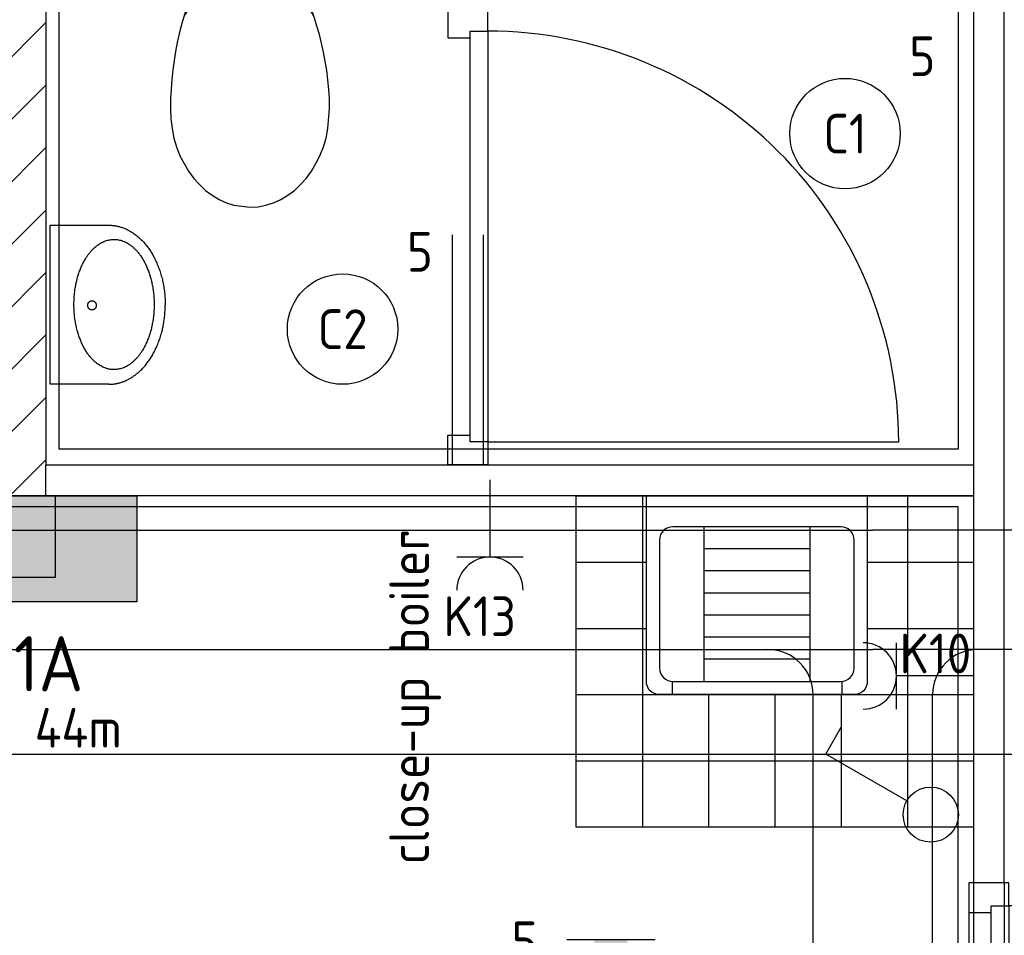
# Model space of a CAD drawing. Header units: millimetres. Extents: x -38031 to 110605, y -30229 to 92226.
# Tile 36 of 194: x 14526 to 16754, y 14640 to 16713. Entities that reach past the tile are written whole.
import ezdxf
from ezdxf.enums import TextEntityAlignment as Align

# ---------------------------------------------------------------- set-up
doc = ezdxf.new("R2010")
doc.units = ezdxf.units.MM
doc.header["$LTSCALE"] = 50
doc.set_wipeout_variables(frame=1)
doc.linetypes.add('STYLE_01', pattern=[0.41664, 0.20828, -0.20836])
for name, color, linetype in [('AL$1A---_ALGEMEEN', 8, 'Continuous'), ('AM$1A---_ARCERING', 8, 'Continuous'), ('BOUWKUNDIG', 8, 'Continuous'), ('EL6122--', 3, 'Continuous'), ('EL6131--_KG', 3, 'Continuous'), ('EL6212--', 3, 'Continuous'), ('EL6222--', 3, 'Continuous'), ('EL6311--', 3, 'Continuous'), ('lengte voedingskabels', 3, 'Continuous'), ('versterkte strook', 7, 'Continuous')]:
    doc.layers.add(name, color=color, linetype=linetype)
doc.styles.add('BURO-018', font='iso.shx', dxfattribs={"height": 90})
doc.styles.add('BURO-025', font='ISO.shx', dxfattribs={"height": 125})
doc.styles.get("Standard").update_dxf_attribs({"font": 'iso.shx'})

# ---------------------------------------------------------------- blocks, each defined once
blk = doc.blocks.new('111304')
at = {"color": 0, "linetype": 'Continuous'}
for p, q in [((-1.5, 4.5), (1.5, 4.5)), ((0, 1), (0, 4.5))]:
    blk.add_line(p, q, dxfattribs=at)
blk.add_arc((0, 6), 1.5, 180, 0, dxfattribs=at)
at = {"color": 0, "linetype": 'Continuous', "style": 'BURO-018'}
for tag, p in [('E_GKAST', (0, 11.5)), ('E_GROEP', (0, 8.5)), ('E_SGROEP', (4.5, 8.5))]:
    blk.add_attdef(tag, text='', height=1.8, dxfattribs=at).set_placement(p, align=Align.MIDDLE)
at = {"color": 0, "linetype": 'Continuous', "style": 'BURO-018', "flags": 1}
for tag, p in [('E_VERMCODE', (13, 8.5)), ('E_MATCODE', (0, 0))]:
    blk.add_attdef(tag, text='', height=1.8, dxfattribs=at).set_placement(p, align=Align.MIDDLE)
blk = doc.blocks.new('1115B3A')
at = {"color": 0, "linetype": 'Continuous'}
blk.add_circle((0, 0), 2.5, dxfattribs=at)
at = {"color": 0, "linetype": 'Continuous', "style": 'BURO-018'}
for tag, p in [('E_GKAST', (0, 8)), ('E_GROEP', (0, 5)), ('E_SGROEP', (4.5, 5)), ('E_ARMCODE', (0, 0)), ('E_SLET', (4.5, -1))]:
    blk.add_attdef(tag, text='', height=1.8, dxfattribs=at).set_placement(p, align=Align.MIDDLE)
blk = doc.blocks.new('1116A4H1200240')
at = {"layer": 'EL6122--'}
for p, q in [((-12, -2.4), (-12, 2.4)), ((-12, 2.4), (12, 2.4)), ((12, 2.4), (12, -2.4)), ((12, -2.4), (-12, -2.4))]:
    blk.add_line(p, q, dxfattribs=at)
at = {"color": 0, "linetype": 'Continuous', "style": 'BURO-018'}
for tag, p in [('E_GKAST', (0, 15)), ('E_GROEP', (0, 9)), ('E_SGROEP', (4.5, 9)), ('E_KAST', (0, 6))]:
    blk.add_attdef(tag, text='', height=1.8, dxfattribs=at).set_placement(p, align=Align.MIDDLE)
at = {"color": 0, "linetype": 'Continuous', "style": 'BURO-018', "flags": 1}
blk.add_attdef('E_MATCODE', text='', height=1.8, dxfattribs=at).set_placement((0, 0), align=Align.MIDDLE)
blk = doc.blocks.new('E-GK-GTC-10E3C')
at = {"color": 0, "linetype": 'Continuous'}
for p, q in [((-0.5, 135), (0.5, 135)), ((-0.5, -135), (0.5, -135))]:
    blk.add_line(p, q, dxfattribs=at)
blk = doc.blocks.new('E-GK-AH-10E676767')
at = {"color": 0, "linetype": 'Continuous'}
blk.add_line((-135, 103), (135, 103), dxfattribs=at)
for centre, start, end in [((-238, 103), 270, 0), ((238, 103), 180, 270)]:
    blk.add_arc(centre, 103, start, end, dxfattribs=at)
blk = doc.blocks.new('1115B6630')
at = {"color": 0}
for p, q in [((-6.3, 2), (-6.3, -2)), ((6.3, 2), (6.3, -2))]:
    blk.add_line(p, q, dxfattribs=at)
at = {"color": 0, "linetype": 'Continuous'}
blk.add_circle((0, 0), 2.5, dxfattribs=at)
at = {"color": 0}
for points in [[(-2.5, 0.75), (-6.3, 0.75), (-2.5, -0.75), (-6.3, -0.75)], [(2.5, 0.75), (6.3, 0.75), (2.5, -0.75), (6.3, -0.75)]]:
    blk.add_solid(points, dxfattribs=at)
at = {"color": 0, "linetype": 'Continuous', "style": 'BURO-018'}
for tag, p in [('E_GKAST', (0, 8)), ('E_GROEP', (0, 5)), ('E_SGROEP', (4.5, 5)), ('E_ARMCODE', (0, 0)), ('E_SLET', (4.5, -3))]:
    blk.add_attdef(tag, text='', height=1.8, dxfattribs=at).set_placement(p, align=Align.MIDDLE)
blk = doc.blocks.new('32x_hout-mk 806a-p')
at = {"color": 0}
for points in [[(-20.7, -67), (-20.7, 0), (-110.7, 0), (-110.7, -67)], [(-110.7, -967), (-20.7, -967), (-20.7, -1034), (-110.7, -1034)]]:
    blk.add_wipeout(points, dxfattribs=at).dxf.layer = 'AL$1A---_ALGEMEEN'
at = {"layer": 'AL$1A---_ALGEMEEN', "color": 0}
for points in [[(-20.7, -67), (-20.7, 0), (-110.7, 0), (-110.7, -67)], [(909, -959.2), (908.2, -936.4), (906.8, -913.6), (904.8, -890.8), (902.3, -868.2), (899.2, -845.5), (895.6, -823), (891.4, -800.6), (886.7, -778.2), (881.4, -756), (875.6, -734), (869.2, -712), (862.4, -690.3), (854.9, -668.7), (847, -647.3), (838.5, -626.1), (829.5, -605.1), (820, -584.4), (810, -563.9), (799.5, -543.6), (788.5, -523.6), (777, -503.9), (765, -484.5), (752.6, -465.3), (739.6, -446.5), (726.3, -428), (712.5, -409.8), (698.2, -392), (683.5, -374.5), (668.4, -357.5), (652.8, -340.7), (636.9, -324.4), (620.6, -308.5), (603.8, -292.9), (586.7, -277.8), (569.3, -263.1), (551.5, -248.8), (533.3, -235), (514.8, -221.6), (496, -208.7), (476.8, -196.3), (457.4, -184.3), (437.7, -172.8), (417.7, -161.8), (397.4, -151.3), (376.9, -141.3), (356.2, -131.8), (335.2, -122.8), (314, -114.3), (292.6, -106.4), (271, -98.9), (249.3, -92), (227.3, -85.7), (205.3, -79.9), (183.1, -74.6), (160.7, -69.9), (138.3, -65.7), (115.8, -62.1), (93.1, -59), (70.4, -56.5), (47.7, -54.5), (24.9, -53.1), (2.1, -52.3), (-20.7, -52), (-20.7, -982), (909.3, -982)], [(-110.7, -967), (-20.7, -967), (-20.7, -1034), (-110.7, -1034)]]:
    blk.add_lwpolyline(points, close=True, dxfattribs=at)
at = {"color": 0}
blk.add_wipeout([(-60.7, -52), (-20.7, -52), (-20.7, -982), (-60.7, -982)], dxfattribs=at).dxf.layer = 'AL$1A---_ALGEMEEN'
at = {"layer": 'AL$1A---_ALGEMEEN', "color": 0}
blk.add_lwpolyline([(-60.7, -52), (-20.7, -52), (-20.7, -982), (-60.7, -982)], close=True, dxfattribs=at)
blk = doc.blocks.new('Group-72')
at = {"layer": 'AL$1A---_ALGEMEEN', "color": 0}
for p, q in [((-600, 900), (-600, 0)), ((-450, 900), (-450, 0)), ((-300, 900), (-300, 0)), ((-150, 900), (-150, 0)), ((0, 750), (-750, 750)), ((0, 600), (-750, 600)), ((0, 450), (-750, 450)), ((0, 300), (-750, 300)), ((0, 150), (-750, 150))]:
    blk.add_line(p, q, dxfattribs=at)
blk.add_lwpolyline([(-750, 900), (0, 900), (0, 0), (-750, 0)], close=True, dxfattribs=at)
blk = doc.blocks.new('tegels 900z750')
at = {"layer": 'AL$1A---_ALGEMEEN', "color": 0}
blk.add_blockref('Group-72', (0, 0), dxfattribs=at)
blk = doc.blocks.new('toil. 10 top')
at = {"color": 0, "lineweight": 5}
blk.add_wipeout([(-202.38, 176.35), (202.64, 176.35), (202.64, 77.25), (-202.38, 77.25)], dxfattribs=at).dxf.layer = 'AL$1A---_ALGEMEEN'
at = {"color": 0}
blk.add_wipeout([(-126.41, -63.78), (-125.9, -59.46), (-125.39, -54.88), (-124.88, -50.82), (-124.12, -47.01), (-123.61, -42.94), (-123.1, -39.13), (-122.34, -35.57), (-121.58, -32.02), (-120.82, -28.71), (-120.05, -25.66), (-119.29, -22.87), (-118.27, -19.82), (-117.51, -17.28), (-116.5, -14.99), (-113.95, -10.42), (115.23, -9.66), (116.5, -11.69), (117.77, -13.97), (119.04, -16.52), (120.06, -19.31), (121.08, -22.36), (122.09, -25.41), (122.86, -28.71), (123.87, -32.02), (124.64, -36.08), (125.14, -39.64), (125.91, -43.45), (126.67, -47.52), (127.18, -51.33), (127.94, -55.39), (129.46, -63.27)], dxfattribs=at).dxf.layer = 'AL$1A---_ALGEMEEN'
at = {"layer": 'AL$1A---_ALGEMEEN', "color": 0, "lineweight": 5, "flags": 128}
blk.add_lwpolyline([(-202.38, 176.35), (202.64, 176.35), (202.64, 77.25), (-202.38, 77.25), (-202.38, 176.35)], dxfattribs=at)
at = {"layer": 'AL$1A---_ALGEMEEN', "color": 0, "flags": 128}
blk.add_lwpolyline([(-126.41, -63.78), (-125.9, -59.46), (-125.39, -54.88), (-124.88, -50.82), (-124.12, -47.01), (-123.61, -42.94), (-123.1, -39.13), (-122.34, -35.57), (-121.58, -32.02), (-120.82, -28.71), (-120.05, -25.66), (-119.29, -22.87), (-118.27, -19.82), (-117.51, -17.28), (-116.5, -14.99), (-113.95, -10.42), (115.23, -9.66), (116.5, -11.69), (117.77, -13.97), (119.04, -16.52), (120.06, -19.31), (121.08, -22.36), (122.09, -25.41), (122.86, -28.71), (123.87, -32.02), (124.64, -36.08), (125.14, -39.64), (125.91, -43.45), (126.67, -47.52), (127.18, -51.33), (127.94, -55.39), (129.46, -63.27)], dxfattribs=at)
at = {"color": 0, "lineweight": 5}
blk.add_wipeout([(-89.82, 75.21), (89.57, 75.21), (89.57, -4.57), (-89.82, -4.57)], dxfattribs=at).dxf.layer = 'AL$1A---_ALGEMEEN'
at = {"color": 0}
blk.add_wipeout([(-182.05, -326), (-181.8, -304.15), (-180.53, -282.55), (-178.5, -260.95), (-175.96, -239.61), (-172.4, -218.77), (-168.59, -198.19), (-164.01, -177.86), (-159.18, -158.29), (-153.59, -139.24), (-147.75, -120.94), (-141.65, -103.15), (-135.3, -86.65), (-128.69, -70.89), (-121.83, -55.65), (-114.97, -41.42), (-107.86, -28.46), (-106.59, -27.19), (-104.3, -25.92), (-101, -24.9), (-96.93, -24.14), (-92.1, -23.38), (-86.51, -22.87), (-80.16, -22.36), (-73.04, -22.11), (-65.68, -21.85), (-57.29, -21.6), (-48.65, -21.6), (-39.5, -21.6), (-29.85, -21.34), (-19.68, -21.34), (1.41, -21.34), (11.81, -21.34), (22.49, -21.34), (32.4, -21.34), (42.31, -21.09), (51.2, -21.09), (60.09, -20.84), (68.22, -20.84), (76.1, -20.84), (82.96, -21.09), (89.32, -21.34), (95.16, -21.6), (99.99, -22.11), (104.05, -22.87), (107.1, -23.63), (110.66, -25.66), (113.96, -32.52), (120.82, -45.99), (127.43, -60.98), (133.78, -76.74), (139.63, -93.25), (145.47, -110.27), (150.81, -128.31), (155.89, -147.11), (158.18, -156.77), (162.5, -176.33), (166.56, -196.41), (169.86, -216.99), (172.66, -238.34), (174.95, -259.93), (176.73, -281.79), (177.74, -303.64), (178.25, -326), (177.23, -348.87), (174.44, -370.981), (170.12, -392.571), (164.02, -412.651), (156.4, -432.471), (147.25, -450.511), (136.83, -467.791), (125.4, -483.801), (112.44, -498.031), (98.72, -510.981), (83.73, -522.161), (67.97, -531.821), (51.45, -539.191), (34.43, -544.781), (-1.9, -549.101), (-20.19, -548.081), (-38.23, -544.781), (-55.51, -539.191), (-72.03, -531.821), (-87.78, -522.161), (-102.52, -510.981), (-116.5, -498.031), (-129.2, -483.801), (-140.89, -467.791), (-151.31, -450.511), (-160.46, -432.471), (-168.08, -412.651), (-174.18, -392.571), (-178.5, -370.981)], dxfattribs=at).dxf.layer = 'AL$1A---_ALGEMEEN'
at = {"layer": 'AL$1A---_ALGEMEEN', "color": 0}
blk.add_line((460, 0), (-460, 0), dxfattribs=at)
at = {"layer": 'AL$1A---_ALGEMEEN', "color": 0, "lineweight": 5, "flags": 128}
blk.add_lwpolyline([(-89.82, 75.21), (89.57, 75.21), (89.57, -4.57), (-89.82, -4.57), (-89.82, 75.21)], dxfattribs=at)
at = {"layer": 'AL$1A---_ALGEMEEN', "color": 0, "flags": 128}
blk.add_lwpolyline([(-182.05, -326), (-181.8, -304.15), (-180.53, -282.55), (-178.5, -260.95), (-175.96, -239.61), (-172.4, -218.77), (-168.59, -198.19), (-164.01, -177.86), (-159.18, -158.29), (-153.59, -139.24), (-147.75, -120.94), (-141.65, -103.15), (-135.3, -86.65), (-128.69, -70.89), (-121.83, -55.65), (-114.97, -41.42), (-107.86, -28.46), (-106.59, -27.19), (-104.3, -25.92), (-101, -24.9), (-96.93, -24.14), (-92.1, -23.38), (-86.51, -22.87), (-80.16, -22.36), (-73.04, -22.11), (-65.68, -21.85), (-57.29, -21.6), (-48.65, -21.6), (-39.5, -21.6), (-29.85, -21.34), (-19.68, -21.34), (1.41, -21.34), (11.81, -21.34), (22.49, -21.34), (32.4, -21.34), (42.31, -21.09), (51.2, -21.09), (60.09, -20.84), (68.22, -20.84), (76.1, -20.84), (82.96, -21.09), (89.32, -21.34), (95.16, -21.6), (99.99, -22.11), (104.05, -22.87), (107.1, -23.63), (110.66, -25.66), (113.96, -32.52), (120.82, -45.99), (127.43, -60.98), (133.78, -76.74), (139.63, -93.25), (145.47, -110.27), (150.81, -128.31), (155.89, -147.11), (158.18, -156.77), (162.5, -176.33), (166.56, -196.41), (169.86, -216.99), (172.66, -238.34), (174.95, -259.93), (176.73, -281.79), (177.74, -303.64), (178.25, -326), (177.23, -348.87), (174.44, -370.981), (170.12, -392.571), (164.02, -412.651), (156.4, -432.471), (147.25, -450.511), (136.83, -467.791), (125.4, -483.801), (112.44, -498.031), (98.72, -510.981), (83.73, -522.161), (67.97, -531.821), (51.45, -539.191), (34.43, -544.781), (-1.9, -549.101), (-20.19, -548.081), (-38.23, -544.781), (-55.51, -539.191), (-72.03, -531.821), (-87.78, -522.161), (-102.52, -510.981), (-116.5, -498.031), (-129.2, -483.801), (-140.89, -467.791), (-151.31, -450.511), (-160.46, -432.471), (-168.08, -412.651), (-174.18, -392.571), (-178.5, -370.981), (-182.05, -326)], dxfattribs=at)
at = {"color": 0, "lineweight": 5}
for points in [[(-228.05, 208.36), (-228.05, 71.4), (-89.82, 71.4)], [(89.82, 71.4), (229.32, 71.4), (229.32, 208.87)]]:
    blk.add_wipeout(points, dxfattribs=at).dxf.layer = 'AL$1A---_ALGEMEEN'
at = {"color": 0}
blk.add_wipeout([(-145.72, -115.35), (-144.45, -112.56), (-142.92, -110.01), (-141.14, -107.73), (-139.11, -105.19), (-137.08, -103.41), (-134.79, -101.88), (-132.25, -100.36), (-129.71, -99.09), (-127.17, -98.33), (-124.37, -97.31), (-121.83, -96.8), (-119.04, -96.29), (-116.24, -96.04), (-113.45, -95.79), (-107.86, -95.54), (110.66, -95.54), (112.95, -95.79), (115.74, -95.79), (118.28, -96.04), (120.82, -96.04), (123.36, -96.55), (125.91, -97.06), (128.19, -97.82), (130.73, -98.83), (133.02, -99.85), (135.31, -101.12), (137.59, -102.9), (139.63, -104.68), (141.66, -107.22), (143.44, -109.51), (147, -115.35)], dxfattribs=at).dxf.layer = 'AL$1A---_ALGEMEEN'
at = {"layer": 'AL$1A---_ALGEMEEN', "color": 0, "lineweight": 5}
blk.add_line((-228.05, 208.36), (229.32, 208.36), dxfattribs=at)
at = {"layer": 'AL$1A---_ALGEMEEN', "color": 0}
blk.add_line((460, 70), (-460, 70), dxfattribs=at)
at = {"layer": 'AL$1A---_ALGEMEEN', "color": 0, "lineweight": 5, "flags": 128}
for points in [[(-228.05, 208.36), (-228.05, 71.4), (-89.82, 71.4)], [(89.82, 71.4), (229.32, 71.4), (229.32, 208.87)]]:
    blk.add_lwpolyline(points, dxfattribs=at)
at = {"layer": 'AL$1A---_ALGEMEEN', "color": 0, "flags": 128}
blk.add_lwpolyline([(-145.72, -115.35), (-144.45, -112.56), (-142.92, -110.01), (-141.14, -107.73), (-139.11, -105.19), (-137.08, -103.41), (-134.79, -101.88), (-132.25, -100.36), (-129.71, -99.09), (-127.17, -98.33), (-124.37, -97.31), (-121.83, -96.8), (-119.04, -96.29), (-116.24, -96.04), (-113.45, -95.79), (-107.86, -95.54), (110.66, -95.54), (112.95, -95.79), (115.74, -95.79), (118.28, -96.04), (120.82, -96.04), (123.36, -96.55), (125.91, -97.06), (128.19, -97.82), (130.73, -98.83), (133.02, -99.85), (135.31, -101.12), (137.59, -102.9), (139.63, -104.68), (141.66, -107.22), (143.44, -109.51), (147, -115.35)], dxfattribs=at)
blk = doc.blocks.new('fonteintje 360 x 240')
at = {"color": 0}
blk.add_wipeout([(0, -132.1), (180, -132.1), (180, -133.1), (180, -134.2), (179.9, -135.3), (179.9, -136.3), (179.9, -137.4), (179.8, -138.5), (179.7, -139.5), (179.6, -140.6), (179.5, -141.6), (179.4, -142.7), (179.3, -143.7), (179.2, -144.8), (179, -145.8), (178.8, -146.8), (178.7, -147.9), (178.5, -148.9), (178.3, -150), (178.1, -151), (177.9, -152), (177.6, -153), (177.4, -154.1), (177.2, -155.1), (176.9, -156.1), (176.6, -157.1), (176.3, -158.2), (176, -159.2), (175.7, -160.2), (175.4, -161.2), (175, -162.2), (174.7, -163.2), (174.3, -164.2), (174, -165.2), (173.6, -166.2), (173.2, -167.2), (172.8, -168.2), (172.4, -169.2), (171.9, -170.2), (171.5, -171.2), (171, -172.1), (170.6, -173.1), (170.1, -174.1), (169.6, -175.1), (169.1, -176.1), (168.6, -177), (168.1, -178), (167.5, -179), (167, -179.9), (166.4, -180.9), (165.9, -181.9), (165.3, -182.8), (164.7, -183.8), (164.1, -184.7), (163.5, -185.7), (162.8, -186.6), (162.2, -187.6), (161.5, -188.5), (160.9, -189.5), (160.2, -190.4), (159.5, -191.4), (158.8, -192.3), (158.1, -193.2), (157.4, -194.2), (156.6, -195.1), (155.9, -196), (155.1, -197), (154.4, -197.9), (153.6, -198.8), (152.8, -199.7), (152, -200.6), (151.2, -201.5), (150.4, -202.4), (149.6, -203.3), (148.8, -204.1), (147.9, -205), (147.1, -205.9), (146.2, -206.7), (145.4, -207.6), (144.5, -208.4), (143.6, -209.3), (142.7, -210.1), (141.8, -210.9), (140.9, -211.7), (140, -212.6), (139.1, -213.4), (138.2, -214.2), (137.2, -215), (136.3, -215.8), (135.3, -216.5), (134.4, -217.3), (133.4, -218.1), (132.4, -218.8), (131.4, -219.6), (130.4, -220.4), (129.4, -221.1), (128.4, -221.8), (127.4, -222.6), (126.3, -223.3), (125.3, -224), (124.2, -224.8), (123.2, -225.5), (122.1, -226.2), (121, -226.9), (119.9, -227.6), (118.8, -228.2), (117.7, -228.9), (116.6, -229.6), (115.5, -230.3), (114.4, -230.9), (113.2, -231.6), (112.1, -232.2), (110.9, -232.9), (109.8, -233.5), (108.6, -234.1), (107.4, -234.8), (106.2, -235.4), (105, -236), (103.8, -236.6), (102.6, -237.2), (101.4, -237.8), (100.2, -238.4), (98.9, -239), (97.7, -239.5), (96.4, -240.1), (95.2, -240.7), (93.9, -241.2), (92.6, -241.8), (91.3, -242.3), (90, -242.9), (88.7, -243.4), (87.4, -243.9), (86.1, -244.4), (84.8, -244.9), (83.4, -245.4), (82.1, -245.9), (80.8, -246.4), (79.5, -246.9), (78.1, -247.3), (76.8, -247.8), (75.5, -248.2), (74.1, -248.7), (72.8, -249.1), (71.4, -249.5), (70.1, -250), (68.7, -250.4), (67.4, -250.8), (66, -251.1), (64.6, -251.5), (63.3, -251.9), (61.9, -252.3), (60.5, -252.6), (59.1, -253), (57.8, -253.3), (56.4, -253.6), (55, -254), (53.6, -254.3), (52.2, -254.6), (50.8, -254.9), (49.4, -255.2), (48, -255.4), (46.6, -255.7), (45.2, -256), (43.8, -256.2), (42.4, -256.5), (41, -256.7), (39.5, -256.9), (38.1, -257.2), (36.7, -257.4), (35.3, -257.6), (33.8, -257.8), (32.4, -258), (31, -258.2), (29.5, -258.3), (28.1, -258.5), (26.6, -258.6), (25.2, -258.8), (23.7, -258.9), (22.3, -259.1), (20.8, -259.2), (19.3, -259.3), (17.9, -259.4), (16.4, -259.5), (14.9, -259.6), (13.4, -259.7), (12, -259.7), (10.5, -259.8), (9, -259.8), (7.5, -259.9), (6, -259.9), (4.5, -260), (3, -260), (1.5, -260), (0, -260)], dxfattribs=at).dxf.layer = 'AL$1A---_ALGEMEEN'
at = {"layer": 'AL$1A---_ALGEMEEN', "color": 0}
blk.add_open_spline([(180, -132.1), (180, -166.3), (131.8, -225.7), (48.2, -260), (0, -260)], degree=2, dxfattribs=at)
at = {"color": 0}
blk.add_wipeout([(180, -132.1), (180, 0), (-180, 0), (-180, -132.1)], dxfattribs=at).dxf.layer = 'AL$1A---_ALGEMEEN'
at = {"layer": 'AL$1A---_ALGEMEEN', "color": 0}
blk.add_lwpolyline([(180, -132.1), (180, 0), (-180, 0), (-180, -132.1)], dxfattribs=at)
at = {"color": 0}
blk.add_wipeout([(0, -132.1), (-180, -132.1), (-180, -133.1), (-180, -134.2), (-179.9, -135.3), (-179.9, -136.3), (-179.9, -137.4), (-179.8, -138.5), (-179.7, -139.5), (-179.6, -140.6), (-179.5, -141.6), (-179.4, -142.7), (-179.3, -143.7), (-179.2, -144.8), (-179, -145.8), (-178.8, -146.8), (-178.7, -147.9), (-178.5, -148.9), (-178.3, -150), (-178.1, -151), (-177.9, -152), (-177.6, -153), (-177.4, -154.1), (-177.2, -155.1), (-176.9, -156.1), (-176.6, -157.1), (-176.3, -158.2), (-176, -159.2), (-175.7, -160.2), (-175.4, -161.2), (-175, -162.2), (-174.7, -163.2), (-174.3, -164.2), (-174, -165.2), (-173.6, -166.2), (-173.2, -167.2), (-172.8, -168.2), (-172.4, -169.2), (-171.9, -170.2), (-171.5, -171.2), (-171, -172.1), (-170.6, -173.1), (-170.1, -174.1), (-169.6, -175.1), (-169.1, -176.1), (-168.6, -177), (-168.1, -178), (-167.5, -179), (-167, -179.9), (-166.4, -180.9), (-165.9, -181.9), (-165.3, -182.8), (-164.7, -183.8), (-164.1, -184.7), (-163.5, -185.7), (-162.8, -186.6), (-162.2, -187.6), (-161.5, -188.5), (-160.9, -189.5), (-160.2, -190.4), (-159.5, -191.4), (-158.8, -192.3), (-158.1, -193.2), (-157.4, -194.2), (-156.6, -195.1), (-155.9, -196), (-155.1, -197), (-154.4, -197.9), (-153.6, -198.8), (-152.8, -199.7), (-152, -200.6), (-151.2, -201.5), (-150.4, -202.4), (-149.6, -203.3), (-148.8, -204.1), (-147.9, -205), (-147.1, -205.9), (-146.2, -206.7), (-145.4, -207.6), (-144.5, -208.4), (-143.6, -209.3), (-142.7, -210.1), (-141.8, -210.9), (-140.9, -211.7), (-140, -212.6), (-139.1, -213.4), (-138.2, -214.2), (-137.2, -215), (-136.3, -215.8), (-135.3, -216.5), (-134.4, -217.3), (-133.4, -218.1), (-132.4, -218.8), (-131.4, -219.6), (-130.4, -220.4), (-129.4, -221.1), (-128.4, -221.8), (-127.4, -222.6), (-126.3, -223.3), (-125.3, -224), (-124.2, -224.8), (-123.2, -225.5), (-122.1, -226.2), (-121, -226.9), (-119.9, -227.6), (-118.8, -228.2), (-117.7, -228.9), (-116.6, -229.6), (-115.5, -230.3), (-114.4, -230.9), (-113.2, -231.6), (-112.1, -232.2), (-110.9, -232.9), (-109.8, -233.5), (-108.6, -234.1), (-107.4, -234.8), (-106.2, -235.4), (-105, -236), (-103.8, -236.6), (-102.6, -237.2), (-101.4, -237.8), (-100.2, -238.4), (-98.9, -239), (-97.7, -239.5), (-96.4, -240.1), (-95.2, -240.7), (-93.9, -241.2), (-92.6, -241.8), (-91.3, -242.3), (-90, -242.9), (-88.7, -243.4), (-87.4, -243.9), (-86.1, -244.4), (-84.8, -244.9), (-83.4, -245.4), (-82.1, -245.9), (-80.8, -246.4), (-79.5, -246.9), (-78.1, -247.3), (-76.8, -247.8), (-75.5, -248.2), (-74.1, -248.7), (-72.8, -249.1), (-71.4, -249.5), (-70.1, -250), (-68.7, -250.4), (-67.4, -250.8), (-66, -251.1), (-64.6, -251.5), (-63.3, -251.9), (-61.9, -252.3), (-60.5, -252.6), (-59.1, -253), (-57.8, -253.3), (-56.4, -253.6), (-55, -254), (-53.6, -254.3), (-52.2, -254.6), (-50.8, -254.9), (-49.4, -255.2), (-48, -255.4), (-46.6, -255.7), (-45.2, -256), (-43.8, -256.2), (-42.4, -256.5), (-41, -256.7), (-39.5, -256.9), (-38.1, -257.2), (-36.7, -257.4), (-35.3, -257.6), (-33.8, -257.8), (-32.4, -258), (-31, -258.2), (-29.5, -258.3), (-28.1, -258.5), (-26.6, -258.6), (-25.2, -258.8), (-23.7, -258.9), (-22.3, -259.1), (-20.8, -259.2), (-19.3, -259.3), (-17.9, -259.4), (-16.4, -259.5), (-14.9, -259.6), (-13.4, -259.7), (-12, -259.7), (-10.5, -259.8), (-9, -259.8), (-7.5, -259.9), (-6, -259.9), (-4.5, -260), (-3, -260), (-1.5, -260), (0, -260)], dxfattribs=at).dxf.layer = 'AL$1A---_ALGEMEEN'
at = {"layer": 'AL$1A---_ALGEMEEN', "color": 0}
blk.add_open_spline([(-180, -132.1), (-180, -166.3), (-131.8, -225.7), (-48.2, -260), (0, -260)], degree=2, dxfattribs=at)
at = {"color": 0}
blk.add_wipeout([(-0.6, -234.9), (-15.1, -234.4), (-29.3, -233.1), (-43.4, -231), (-57, -228), (-70, -224.2), (-82.4, -219.6), (-94, -214.3), (-104.8, -208.3), (-114.5, -201.7), (-123.1, -194.6), (-130.5, -186.9), (-136.7, -178.9), (-141.5, -170.5), (-145.1, -161.9), (-147.2, -153.1), (-147.9, -144.2), (-147.2, -135.3), (-145.1, -126.5), (-141.5, -117.8), (-136.7, -109.5), (-130.5, -101.4), (-123.1, -93.8), (-114.5, -86.6), (-104.8, -80), (-94, -74), (-82.4, -68.7), (-70, -64.2), (-57, -60.4), (-43.4, -57.4), (-29.3, -55.2), (-15.1, -53.9), (-0.6, -53.5), (13.8, -53.9), (28.1, -55.2), (42.1, -57.4), (55.7, -60.4), (68.8, -64.2), (81.2, -68.7), (92.8, -74), (103.5, -80), (113.2, -86.6), (121.8, -93.8), (129.3, -101.4), (135.4, -109.5), (140.3, -117.8), (143.8, -126.5), (146, -135.3), (146.7, -144.2), (146, -153.1), (143.8, -161.9), (140.3, -170.5), (135.4, -178.9), (129.3, -186.9), (121.8, -194.6), (113.2, -201.7), (103.5, -208.3), (92.8, -214.3), (81.2, -219.6), (68.8, -224.2), (55.7, -228), (42.1, -231), (28.1, -233.1), (13.8, -234.4)], dxfattribs=at).dxf.layer = 'AL$1A---_ALGEMEEN'
at = {"layer": 'AL$1A---_ALGEMEEN', "color": 0}
blk.add_open_spline([(-74.3, -65.6), (-40.1, -53.5), (38.8, -53.5), (107.2, -77.8), (146.7, -119.9), (146.7, -168.5), (107.2, -210.6), (38.8, -234.9), (-40.1, -234.9), (-108.4, -210.6), (-147.9, -168.5), (-147.9, -119.9), (-108.4, -77.8), (-74.3, -65.6)], degree=2, dxfattribs=at)
at = {"color": 0}
blk.add_wipeout([(1.3, -104), (0.3, -104), (-0.7, -103.8), (-1.7, -103.6), (-2.7, -103.3), (-3.6, -102.9), (-4.5, -102.4), (-5.3, -101.8), (-6.1, -101.2), (-6.8, -100.5), (-7.4, -99.7), (-7.9, -98.9), (-8.4, -98), (-8.7, -97.1), (-9, -96.2), (-9.1, -95.3), (-9.2, -94.3), (-9.1, -93.4), (-9, -92.4), (-8.7, -91.5), (-8.4, -90.6), (-7.9, -89.8), (-7.4, -88.9), (-6.8, -88.2), (-6.1, -87.5), (-5.3, -86.8), (-4.5, -86.3), (-3.6, -85.8), (-2.7, -85.4), (-1.7, -85.1), (-0.7, -84.8), (0.3, -84.7), (1.3, -84.7), (2.3, -84.7), (3.4, -84.8), (4.3, -85.1), (5.3, -85.4), (6.2, -85.8), (7.1, -86.3), (8, -86.8), (8.7, -87.5), (9.4, -88.2), (10, -88.9), (10.5, -89.8), (11, -90.6), (11.3, -91.5), (11.6, -92.4), (11.7, -93.4), (11.8, -94.3), (11.7, -95.3), (11.6, -96.2), (11.3, -97.1), (11, -98), (10.5, -98.9), (10, -99.7), (9.4, -100.5), (8.7, -101.2), (8, -101.8), (7.1, -102.4), (6.2, -102.9), (5.3, -103.3), (4.3, -103.6), (3.4, -103.8), (2.3, -104)], dxfattribs=at).dxf.layer = 'AL$1A---_ALGEMEEN'
at = {"layer": 'AL$1A---_ALGEMEEN', "color": 0}
blk.add_open_spline([(-3.9, -85.9), (-1.5, -84.7), (4.1, -84.7), (9, -87.2), (11.8, -91.7), (11.8, -96.9), (9, -101.4), (4.1, -104), (-1.5, -104), (-6.4, -101.4), (-9.2, -96.9), (-9.2, -91.7), (-6.4, -87.2), (-3.9, -85.9)], degree=2, dxfattribs=at)
blk = doc.blocks.new('72-toilet hang+fontein')
at = {"layer": 'AL$1A---_ALGEMEEN', "color": 0, "xscale": -1, "rotation": 270}
blk.add_blockref('toil. 10 top', (-210, 460.125), dxfattribs=at)
at = {"layer": 'AL$1A---_ALGEMEEN', "color": 0, "xscale": -1}
blk.add_blockref('fonteintje 360 x 240', (-980, 910), dxfattribs=at)
blk = doc.blocks.new('arnhem top')
at = {"color": 0}
blk.add_wipeout([(250, -420), (250, 0), (-250, 0), (-250, -420), (-250, -420.7), (-250, -421.5), (-249.9, -422.2), (-249.9, -422.9), (-249.8, -423.7), (-249.7, -424.4), (-249.6, -425.1), (-249.4, -425.9), (-249.3, -426.6), (-249.1, -427.3), (-248.9, -428), (-248.7, -428.7), (-248.5, -429.4), (-248.2, -430.1), (-248, -430.8), (-247.7, -431.5), (-247.4, -432.2), (-247.1, -432.8), (-246.8, -433.5), (-246.5, -434.1), (-246.1, -434.8), (-245.7, -435.4), (-245.3, -436), (-244.9, -436.7), (-244.5, -437.3), (-244.1, -437.9), (-243.7, -438.5), (-243.2, -439), (-242.7, -439.6), (-242.2, -440.1), (-241.7, -440.7), (-241.2, -441.2), (-240.7, -441.7), (-240.1, -442.2), (-239.6, -442.7), (-239, -443.2), (-238.5, -443.7), (-237.9, -444.1), (-237.3, -444.5), (-236.7, -444.9), (-236, -445.3), (-235.4, -445.7), (-234.8, -446.1), (-234.1, -446.5), (-233.5, -446.8), (-232.8, -447.1), (-232.2, -447.4), (-231.5, -447.7), (-230.8, -448), (-230.1, -448.2), (-229.4, -448.5), (-228.7, -448.7), (-228, -448.9), (-227.3, -449.1), (-226.6, -449.3), (-225.9, -449.4), (-225.1, -449.6), (-224.4, -449.7), (-223.7, -449.8), (-222.9, -449.9), (-222.2, -449.9), (-221.5, -450), (-220.7, -450), (-220, -450), (220, -450), (220.7, -450), (221.5, -450), (222.2, -449.9), (222.9, -449.9), (223.7, -449.8), (224.4, -449.7), (225.1, -449.6), (225.9, -449.4), (226.6, -449.3), (227.3, -449.1), (228, -448.9), (228.7, -448.7), (229.4, -448.5), (230.1, -448.2), (230.8, -448), (231.5, -447.7), (232.2, -447.4), (232.8, -447.1), (233.5, -446.8), (234.1, -446.5), (234.8, -446.1), (235.4, -445.7), (236, -445.3), (236.7, -444.9), (237.3, -444.5), (237.9, -444.1), (238.5, -443.7), (239, -443.2), (239.6, -442.7), (240.1, -442.2), (240.7, -441.7), (241.2, -441.2), (241.7, -440.7), (242.2, -440.1), (242.7, -439.6), (243.2, -439), (243.7, -438.5), (244.1, -437.9), (244.5, -437.3), (244.9, -436.7), (245.3, -436), (245.7, -435.4), (246.1, -434.8), (246.5, -434.1), (246.8, -433.5), (247.1, -432.8), (247.4, -432.2), (247.7, -431.5), (248, -430.8), (248.2, -430.1), (248.5, -429.4), (248.7, -428.7), (248.9, -428), (249.1, -427.3), (249.3, -426.6), (249.4, -425.9), (249.6, -425.1), (249.7, -424.4), (249.8, -423.7), (249.9, -422.9), (249.9, -422.2), (250, -421.5), (250, -420.7)], dxfattribs=at).dxf.layer = 'AL$1A---_ALGEMEEN'
at = {"layer": 'AL$1A---_ALGEMEEN', "color": 0, "flags": 128}
blk.add_lwpolyline([(250, -420), (250, 0), (-250, 0), (-250, -420, 0.414214), (-220, -450), (220, -450, 0.414214)], format="xyb", close=True, dxfattribs=at)
at = {"color": 0}
blk.add_wipeout([(190, -70), (190.7, -70), (191.5, -70), (192.2, -70.1), (192.9, -70.1), (193.7, -70.2), (194.4, -70.3), (195.1, -70.4), (195.9, -70.6), (196.6, -70.7), (197.3, -70.9), (198, -71.1), (198.7, -71.3), (199.4, -71.5), (200.1, -71.8), (200.8, -72), (201.5, -72.3), (202.2, -72.6), (202.8, -72.9), (203.5, -73.2), (204.1, -73.5), (204.8, -73.9), (205.4, -74.3), (206, -74.7), (206.7, -75.1), (207.3, -75.5), (207.9, -75.9), (208.5, -76.3), (209, -76.8), (209.6, -77.3), (210.1, -77.8), (210.7, -78.3), (211.2, -78.8), (211.7, -79.3), (212.2, -79.9), (212.7, -80.4), (213.2, -81), (213.7, -81.5), (214.1, -82.1), (214.5, -82.7), (214.9, -83.3), (215.3, -84), (215.7, -84.6), (216.1, -85.2), (216.5, -85.9), (216.8, -86.5), (217.1, -87.2), (217.4, -87.8), (217.7, -88.5), (218, -89.2), (218.2, -89.9), (218.5, -90.6), (218.7, -91.3), (218.9, -92), (219.1, -92.7), (219.3, -93.4), (219.4, -94.1), (219.6, -94.9), (219.7, -95.6), (219.8, -96.3), (219.9, -97.1), (219.9, -97.8), (220, -98.5), (220, -99.3), (220, -100), (220, -390), (220, -390.7), (220, -391.5), (219.9, -392.2), (219.9, -392.9), (219.8, -393.7), (219.7, -394.4), (219.6, -395.1), (219.4, -395.9), (219.3, -396.6), (219.1, -397.3), (218.9, -398), (218.7, -398.7), (218.5, -399.4), (218.2, -400.1), (218, -400.8), (217.7, -401.5), (217.4, -402.2), (217.1, -402.8), (216.8, -403.5), (216.5, -404.1), (216.1, -404.8), (215.7, -405.4), (215.3, -406), (214.9, -406.7), (214.5, -407.3), (214.1, -407.9), (213.7, -408.5), (213.2, -409), (212.7, -409.6), (212.2, -410.1), (211.7, -410.7), (211.2, -411.2), (210.7, -411.7), (210.1, -412.2), (209.6, -412.7), (209, -413.2), (208.5, -413.7), (207.9, -414.1), (207.3, -414.5), (206.7, -414.9), (206, -415.3), (205.4, -415.7), (204.8, -416.1), (204.1, -416.5), (203.5, -416.8), (202.8, -417.1), (202.2, -417.4), (201.5, -417.7), (200.8, -418), (200.1, -418.2), (199.4, -418.5), (198.7, -418.7), (198, -418.9), (197.3, -419.1), (196.6, -419.3), (195.9, -419.4), (195.1, -419.6), (194.4, -419.7), (193.7, -419.8), (192.9, -419.9), (192.2, -419.9), (191.5, -420), (190.7, -420), (190, -420), (-190, -420), (-190.7, -420), (-191.5, -420), (-192.2, -419.9), (-192.9, -419.9), (-193.7, -419.8), (-194.4, -419.7), (-195.1, -419.6), (-195.9, -419.4), (-196.6, -419.3), (-197.3, -419.1), (-198, -418.9), (-198.7, -418.7), (-199.4, -418.5), (-200.1, -418.2), (-200.8, -418), (-201.5, -417.7), (-202.2, -417.4), (-202.8, -417.1), (-203.5, -416.8), (-204.1, -416.5), (-204.8, -416.1), (-205.4, -415.7), (-206, -415.3), (-206.7, -414.9), (-207.3, -414.5), (-207.9, -414.1), (-208.5, -413.7), (-209, -413.2), (-209.6, -412.7), (-210.1, -412.2), (-210.7, -411.7), (-211.2, -411.2), (-211.7, -410.7), (-212.2, -410.1), (-212.7, -409.6), (-213.2, -409), (-213.7, -408.5), (-214.1, -407.9), (-214.5, -407.3), (-214.9, -406.7), (-215.3, -406), (-215.7, -405.4), (-216.1, -404.8), (-216.5, -404.1), (-216.8, -403.5), (-217.1, -402.8), (-217.4, -402.2), (-217.7, -401.5), (-218, -400.8), (-218.2, -400.1), (-218.5, -399.4), (-218.7, -398.7), (-218.9, -398), (-219.1, -397.3), (-219.3, -396.6), (-219.4, -395.9), (-219.6, -395.1), (-219.7, -394.4), (-219.8, -393.7), (-219.9, -392.9), (-219.9, -392.2), (-220, -391.5), (-220, -390.7), (-220, -390), (-220, -100), (-220, -99.3), (-220, -98.5), (-219.9, -97.8), (-219.9, -97.1), (-219.8, -96.3), (-219.7, -95.6), (-219.6, -94.9), (-219.4, -94.1), (-219.3, -93.4), (-219.1, -92.7), (-218.9, -92), (-218.7, -91.3), (-218.5, -90.6), (-218.2, -89.9), (-218, -89.2), (-217.7, -88.5), (-217.4, -87.8), (-217.1, -87.2), (-216.8, -86.5), (-216.5, -85.9), (-216.1, -85.2), (-215.7, -84.6), (-215.3, -84), (-214.9, -83.3), (-214.5, -82.7), (-214.1, -82.1), (-213.7, -81.5), (-213.2, -81), (-212.7, -80.4), (-212.2, -79.9), (-211.7, -79.3), (-211.2, -78.8), (-210.7, -78.3), (-210.1, -77.8), (-209.6, -77.3), (-209, -76.8), (-208.5, -76.3), (-207.9, -75.9), (-207.3, -75.5), (-206.7, -75.1), (-206, -74.7), (-205.4, -74.3), (-204.8, -73.9), (-204.1, -73.5), (-203.5, -73.2), (-202.8, -72.9), (-202.2, -72.6), (-201.5, -72.3), (-200.8, -72), (-200.1, -71.8), (-199.4, -71.5), (-198.7, -71.3), (-198, -71.1), (-197.3, -70.9), (-196.6, -70.7), (-195.9, -70.6), (-195.1, -70.4), (-194.4, -70.3), (-193.7, -70.2), (-192.9, -70.1), (-192.2, -70.1), (-191.5, -70), (-190.7, -70), (-190, -70)], dxfattribs=at).dxf.layer = 'AL$1A---_ALGEMEEN'
at = {"layer": 'AL$1A---_ALGEMEEN', "color": 0}
for p, q in [((-120, -70), (-120, -420)), ((120, -70), (120, -420)), ((-120, -120), (120, -120)), ((-120, -170), (120, -170)), ((-120, -220), (120, -220)), ((-120, -270), (120, -270)), ((-120, -320), (120, -320)), ((-120, -370), (120, -370)), ((-192, -420), (-192, -450)), ((192, -420), (192, -450))]:
    blk.add_line(p, q, dxfattribs=at)
at = {"layer": 'AL$1A---_ALGEMEEN', "color": 0, "flags": 128}
blk.add_lwpolyline([(-220, -100, -0.414214), (-190, -70), (190, -70, -0.414214), (220, -100), (220, -390, -0.414214), (190, -420), (-190, -420, -0.414214), (-220, -390)], format="xyb", close=True, dxfattribs=at)
blk = doc.blocks.new('32x_hout-mk 968a-p')
at = {"color": 0}
for points in [[(-20.7, -67), (-20.7, 0), (-110.7, 0), (-110.7, -67)], [(-110.7, -967), (-20.7, -967), (-20.7, -1034), (-110.7, -1034)]]:
    blk.add_wipeout(points, dxfattribs=at).dxf.layer = 'AL$1A---_ALGEMEEN'
at = {"layer": 'AL$1A---_ALGEMEEN', "color": 0}
blk.add_line((-110.7, -67), (-110.7, -967), dxfattribs=at)
for points in [[(-20.7, -67), (-20.7, 0), (-110.7, 0), (-110.7, -67)], [(909, -959.2), (908.2, -936.4), (906.8, -913.6), (904.8, -890.8), (902.3, -868.2), (899.2, -845.5), (895.6, -823), (891.4, -800.6), (886.7, -778.2), (881.4, -756), (875.6, -734), (869.2, -712), (862.4, -690.3), (854.9, -668.7), (847, -647.3), (838.5, -626.1), (829.5, -605.1), (820, -584.4), (810, -563.9), (799.5, -543.6), (788.5, -523.6), (777, -503.9), (765, -484.5), (752.6, -465.3), (739.6, -446.5), (726.3, -428), (712.5, -409.8), (698.2, -392), (683.5, -374.5), (668.4, -357.5), (652.8, -340.7), (636.9, -324.4), (620.6, -308.5), (603.8, -292.9), (586.7, -277.8), (569.3, -263.1), (551.5, -248.8), (533.3, -235), (514.8, -221.6), (496, -208.7), (476.8, -196.3), (457.4, -184.3), (437.7, -172.8), (417.7, -161.8), (397.4, -151.3), (376.9, -141.3), (356.2, -131.8), (335.2, -122.8), (314, -114.3), (292.6, -106.4), (271, -98.9), (249.3, -92), (227.3, -85.7), (205.3, -79.9), (183.1, -74.6), (160.7, -69.9), (138.3, -65.7), (115.8, -62.1), (93.1, -59), (70.4, -56.5), (47.7, -54.5), (24.9, -53.1), (2.1, -52.3), (-20.7, -52), (-20.7, -982), (909.3, -982)], [(-110.7, -967), (-20.7, -967), (-20.7, -1034), (-110.7, -1034)]]:
    blk.add_lwpolyline(points, close=True, dxfattribs=at)
at = {"color": 0}
blk.add_wipeout([(-60.7, -52), (-20.7, -52), (-20.7, -982), (-60.7, -982)], dxfattribs=at).dxf.layer = 'AL$1A---_ALGEMEEN'
at = {"layer": 'AL$1A---_ALGEMEEN', "color": 0}
blk.add_lwpolyline([(-60.7, -52), (-20.7, -52), (-20.7, -982), (-60.7, -982)], close=True, dxfattribs=at)
blk = doc.blocks.new('200254 W 211 30-06-2008')
at = {"layer": 'AL$1A---_ALGEMEEN', "xscale": 0.02, "yscale": 0.02, "zscale": 0.02}
blk.add_blockref('32x_hout-mk 806a-p', (19346.863, 3350.725), dxfattribs=at)
at = {"layer": 'AL$1A---_ALGEMEEN', "xscale": 0.02, "yscale": 0.02, "zscale": 0.02, "rotation": 90}
blk.add_blockref('tegels 900z750', (19368.448, 3328.645), dxfattribs=at)
blk.add_blockref('72-toilet hang+fontein', (19344.849, 3356.895), dxfattribs=at)
at = {"layer": 'AL$1A---_ALGEMEEN', "xscale": -0.02, "yscale": 0.02, "zscale": 0.02}
blk.add_blockref('arnhem top', (19358.629, 3328.645), dxfattribs=at)
blk.add_wipeout([(19369.829, 3311.125), (19369.829, 3351.265), (19368.429, 3351.265), (19368.429, 3311.125)]).dxf.layer = 'AL$1A---_ALGEMEEN'
at = {"layer": 'AL$1A---_ALGEMEEN'}
for points in [[(19369.829, 3311.125), (19369.829, 3351.265), (19368.429, 3351.265), (19368.429, 3311.125)], [(19367.749, 3328.145), (19300.439, 3328.145), (19300.439, 3307.445), (19302.149, 3307.445), (19302.149, 3306.445), (19302.149, 3296.856), (19298.85, 3296.856), (19298.85, 3295.296), (19302.149, 3295.296), (19304.13, 3295.296), (19304.13, 3276.745), (19367.749, 3276.745)]]:
    blk.add_lwpolyline(points, close=True, dxfattribs=at)
at = {"layer": 'AL$1A---_ALGEMEEN', "xscale": 0.02, "yscale": 0.02, "zscale": 0.02}
blk.add_blockref('32x_hout-mk 968a-p', (19370.443, 3311.125), dxfattribs=at)
blk.add_wipeout([(19369.829, 3385.145), (19326.449, 3385.145), (19326.449, 3328.645), (19299.449, 3328.645), (19299.449, 3331.645), (19323.449, 3331.645), (19323.449, 3385.145), (19299.449, 3385.145), (19299.449, 3388.145), (19366.829, 3388.145), (19366.829, 3394.085), (19369.829, 3394.085)]).dxf.layer = 'AL$1A---_ALGEMEEN'
at = {"layer": 'AM$1A---_ARCERING', "linetype": 'Continuous', "lineweight": 5}
h = blk.add_hatch(dxfattribs=at)
h.set_pattern_fill('KALKZANDSTEEN', color=256, style=0, pattern_type=2)
h.set_pattern_definition([(45, (0, 0), (1.41421356, -1.41421356), [])])
h.paths.add_polyline_path([(19369.829, 3385.145), (19326.449, 3385.145), (19326.449, 3328.645), (19299.449, 3328.645), (19299.449, 3331.645), (19323.449, 3331.645), (19323.449, 3385.145), (19299.449, 3385.145), (19299.449, 3388.145), (19366.829, 3388.145), (19366.829, 3394.085), (19369.829, 3394.085)])
at = {"layer": 'AL$1A---_ALGEMEEN', "linetype": 'STYLE_01'}
for p, q in [((19368.429, 3311.125), (19368.429, 3290.445)), ((19369.829, 3311.125), (19369.829, 3290.445))]:
    blk.add_line(p, q, dxfattribs=at)
at = {"layer": 'AL$1A---_ALGEMEEN'}
for points in [[(19369.829, 3385.145), (19326.449, 3385.145), (19326.449, 3328.645), (19299.449, 3328.645), (19299.449, 3331.645), (19323.449, 3331.645), (19323.449, 3385.145), (19299.449, 3385.145), (19299.449, 3388.145), (19366.829, 3388.145), (19366.829, 3394.085), (19369.829, 3394.085)], [(19327.049, 3384.647), (19367.749, 3384.647), (19367.749, 3330.757), (19327.049, 3330.757)]]:
    blk.add_lwpolyline(points, close=True, dxfattribs=at)
blk.add_wipeout([(19326.449, 3330.045), (19368.429, 3330.045), (19368.429, 3328.645), (19326.449, 3328.645)]).dxf.layer = 'AL$1A---_ALGEMEEN'
at = {"layer": 'AL$1A---_ALGEMEEN', "linetype": 'STYLE_01'}
for p, q in [((19344.849, 3330.045), (19344.849, 3385.145)), ((19346.249, 3330.045), (19346.249, 3385.145))]:
    blk.add_line(p, q, dxfattribs=at)
at = {"layer": 'AL$1A---_ALGEMEEN'}
blk.add_lwpolyline([(19326.449, 3330.045), (19368.429, 3330.045), (19368.429, 3328.645), (19326.449, 3328.645)], close=True, dxfattribs=at)
blk = doc.blocks.new('111304I')
at = {"color": 0, "linetype": 'Continuous'}
for p, q in [((-1.5, 4.5), (1.5, 4.5)), ((0, 1), (0, 4.5))]:
    blk.add_line(p, q, dxfattribs=at)
blk.add_arc((0, 6), 1.5, 180, 0, dxfattribs=at)
at = {"color": 0, "linetype": 'Continuous', "style": 'BURO-018'}
for tag, p in [('E_GKAST', (0, 11.5)), ('E_GROEP', (0, 8.5)), ('E_SGROEP', (4.5, 8.5)), ('E_SLET1', (3.5, 5.5))]:
    blk.add_attdef(tag, text='', height=1.8, dxfattribs=at).set_placement(p, align=Align.MIDDLE)
at = {"color": 0, "linetype": 'Continuous', "style": 'BURO-018', "flags": 1}
blk.add_attdef('E_MATCODE', text='', height=1.8, dxfattribs=at).set_placement((0, 0), align=Align.MIDDLE)
blk = doc.blocks.new('1114A1')
at = {"color": 0, "linetype": 'Continuous'}
for p, q in [((0.625, 3.333), (2.742, 7)), ((2.742, 7), (3.955, 6.3))]:
    blk.add_line(p, q, dxfattribs=at)
blk.add_circle((0, 2.25), 1.25, dxfattribs=at)
at = {"color": 0, "linetype": 'Continuous', "style": 'BURO-018'}
for tag, p in [('E_SLET1', (3.356, 9)), ('E_GROEP', (0, 0)), ('E_GKAST', (0, 0))]:
    blk.add_attdef(tag, text='', height=1.8, dxfattribs=at).set_placement(p, align=Align.MIDDLE)
at = {"color": 0, "linetype": 'Continuous', "style": 'BURO-018', "flags": 1}
for tag in ['E_MATCODE', 'E_SGROEP']:
    blk.add_attdef(tag, text='', height=1.8, dxfattribs=at).set_placement((0, 0), align=Align.MIDDLE)

msp = doc.modelspace()

# ---------------------------------------------------------------- block references
at = {"layer": 'BOUWKUNDIG', "xscale": 50, "yscale": 50, "zscale": 50}
msp.add_blockref('200254 W 211 30-06-2008', (-951737.5, -150797.3), dxfattribs=at)

# ---------------------------------------------------------------- next in the draw order: linework, layer by layer
at = {"layer": 'EL6212--'}
msp.add_solid([(13590.7, 15635), (14790.7, 15635), (13590.7, 15395), (14790.7, 15395)], dxfattribs=at)
at = {"layer": 'lengte voedingskabels'}
msp.add_lwpolyline([(13005.2, 18127.2), (12786.9, 18127.2), (12786.9, 15450.8), (14606.4, 15450.8), (14606.4, 15636.2)], dxfattribs=at)
at = {"layer": 'versterkte strook'}
msp.add_line((-4775.7, 15050), (104346.1, 15050), dxfattribs=at)

# ---------------------------------------------------------------- next in the draw order: block references
at = {"layer": 'EL6131--_KG'}
for p, xscale, rotation in [((14613, 15422.2), 3686.982651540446, 359.9999999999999), ((17140, 15422.2), 1366.92344687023, 180.0000000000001), ((16456.5, 13996.1), 2376.026306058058, 89.99999999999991)]:
    msp.add_blockref('E-GK-GTC-10E3C', p, dxfattribs=dict(at, xscale=xscale, rotation=rotation))
at = {"layer": 'EL6131--_KG', "rotation": 179.9999999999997}
msp.add_blockref('E-GK-AH-10E676767', (16456.5, 15287.2), dxfattribs=at)
at = {"layer": 'EL6212--'}
ref = msp.add_blockref('1116A4H1200240', (14190.7, 15515), dxfattribs=dict(at, xscale=50, yscale=50, zscale=50))
ref.add_attrib('E_KAST', '1LK-A01A', dxfattribs={"layer": '0', "color": 2, "linetype": 'Continuous', "height": 125, "style": 'BURO-025'}).set_placement((14349, 15254.9), align=Align.MIDDLE)
at = {"layer": 'EL6222--'}
ref = msp.add_blockref('111304', (15589.9, 15721.4), dxfattribs=dict(at, xscale=50, yscale=50, zscale=50, rotation=180))
ref.add_attrib('E_GROEP', 'K13', dxfattribs={"layer": '0', "color": 1, "linetype": 'Continuous', "height": 90, "style": 'BURO-018'}).set_placement((15648.8, 15362.3), align=Align.MIDDLE_RIGHT)
ref.add_attrib('E_VERMCODE', 'close-up boiler', dxfattribs={"layer": '0', "color": 1, "linetype": 'Continuous', "height": 90, "rotation": 90, "style": 'BURO-018'}).set_placement((15420.4, 15180), align=Align.MIDDLE)
at = {"layer": 'EL6311--'}
ref = msp.add_blockref('1115B3A', (16393.5, 16455), dxfattribs=dict(at, xscale=50, yscale=50, zscale=50))
ref.add_attrib('E_ARMCODE', 'C1', dxfattribs={"layer": '0', "color": 1, "linetype": 'Continuous', "height": 90, "style": 'BURO-018'}).set_placement((16393.5, 16455), align=Align.MIDDLE)
ref.add_attrib('E_GROEP', '5', dxfattribs={"layer": '0', "color": 1, "linetype": 'Continuous', "height": 90, "style": 'BURO-018'}).set_placement((16568.5, 16630), align=Align.MIDDLE)
ref = msp.add_blockref('1115B3A', (15256.4, 16012.4), dxfattribs=dict(at, xscale=50, yscale=50, zscale=50))
ref.add_attrib('E_ARMCODE', 'C2', dxfattribs={"layer": '0', "color": 1, "linetype": 'Continuous', "height": 90, "style": 'BURO-018'}).set_placement((15256.4, 16012.4), align=Align.MIDDLE)
ref.add_attrib('E_GROEP', '5', dxfattribs={"layer": '0', "color": 1, "linetype": 'Continuous', "height": 90, "style": 'BURO-018'}).set_placement((15431.4, 16187.4), align=Align.MIDDLE)
ref = msp.add_blockref('111304I', (16734.9, 15227.2), dxfattribs=dict(at, xscale=50, yscale=50, zscale=50, rotation=90))
ref.add_attrib('E_GROEP', 'K10', dxfattribs={"layer": '0', "color": 1, "linetype": 'Continuous', "height": 90, "style": 'BURO-018'}).set_placement((16597.9, 15278.2), align=Align.MIDDLE)
at = {"layer": 'EL6311--', "xscale": 50, "yscale": 50, "zscale": 50, "rotation": 89.99989577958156}
msp.add_blockref('1114A1', (16700, 14913.3), dxfattribs=at)
at = {"layer": 'EL6311--'}
ref = msp.add_blockref('1115B6630', (15863.6, 14315.4), dxfattribs=dict(at, xscale=50, yscale=50, zscale=50, rotation=90))
ref.add_attrib('E_ARMCODE', 'A2', dxfattribs={"layer": '0', "color": 1, "linetype": 'Continuous', "height": 90, "style": 'BURO-018'}).set_placement((15863.6, 14315.4), align=Align.MIDDLE)
ref.add_attrib('E_GROEP', '5', dxfattribs={"layer": '0', "color": 1, "linetype": 'Continuous', "height": 90, "style": 'BURO-018'}).set_placement((15668.6, 14626.5), align=Align.MIDDLE)

# ---------------------------------------------------------------- next in the draw order: texts
at = {"layer": 'lengte voedingskabels', "color": 1}
msp.add_text('44m', height=90, dxfattribs=at).set_placement((14559.4, 15064.9))

doc.saveas('drawing.dxf')
